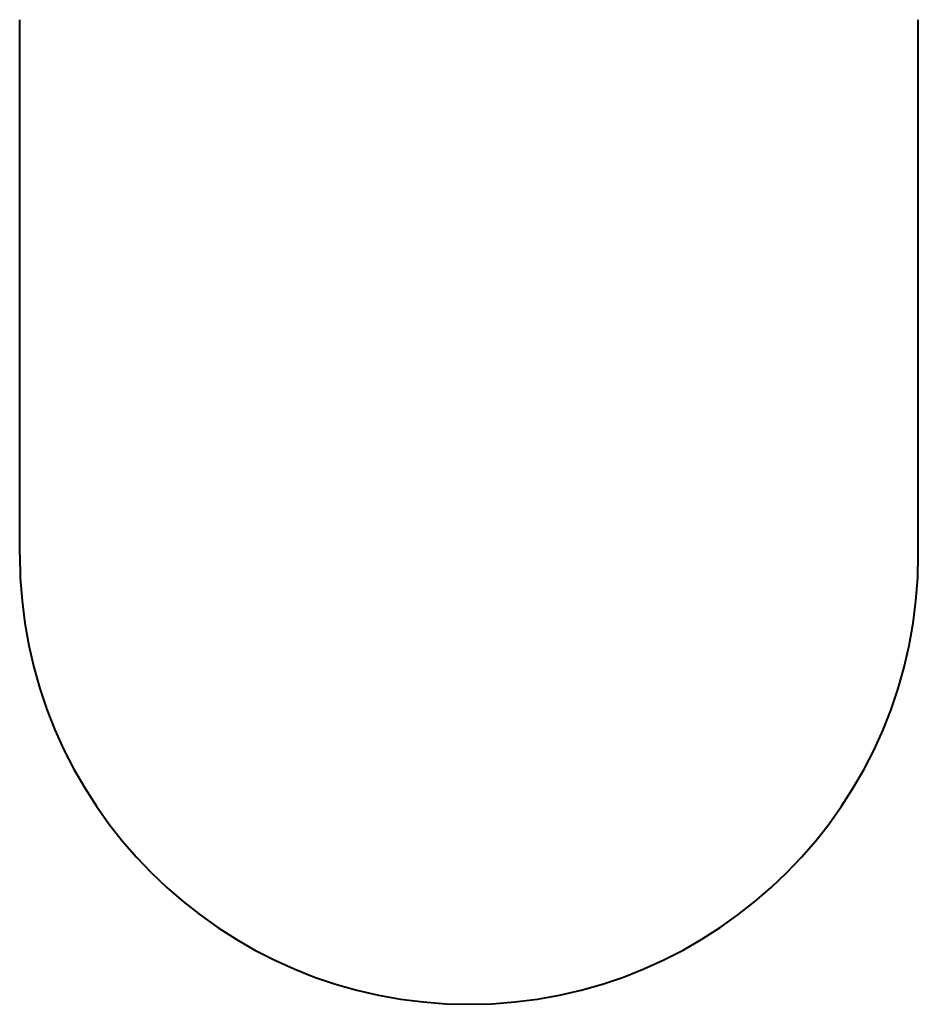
# Model space of a CAD drawing. Header units: millimetres. Extents: x -33 to 147, y -619 to -422.
import ezdxf

# ---------------------------------------------------------------- set-up
doc = ezdxf.new("R2010")
doc.units = ezdxf.units.MM

# ---------------------------------------------------------------- blocks, each defined once
blk = doc.blocks.new('BLOCK_HC_Boiler_MEPcontent_De Dietrich Thermique_Elidens_C140-115 EP_FR-EN')
at = {"lineweight": 40}
for p, q in [((-33, -529.15, 1345), (-33, -422, 1345)), ((147, -529.15, 1345), (147, -422, 1345))]:
    blk.add_line(p, q, dxfattribs=at)
blk.add_arc((57, -529.15, 1345), 90, 180, 0, dxfattribs=at)
at = {"color": 2}
for tag in ['SECTIONCODE', 'CODE', 'POSITIONCODE']:
    blk.add_attdef(tag, (0, 0), '', height=1.2, dxfattribs=at)
at = {"color": 1}
blk.add_attdef('PRODUCTCODE', (0, 0), '', height=1.8, dxfattribs=at)

msp = doc.modelspace()

# ---------------------------------------------------------------- block references
at = {"linetype": 'Continuous'}
msp.add_blockref('BLOCK_HC_Boiler_MEPcontent_De Dietrich Thermique_Elidens_C140-115 EP_FR-EN', (0, 0), dxfattribs=at)

doc.saveas('drawing.dxf')
